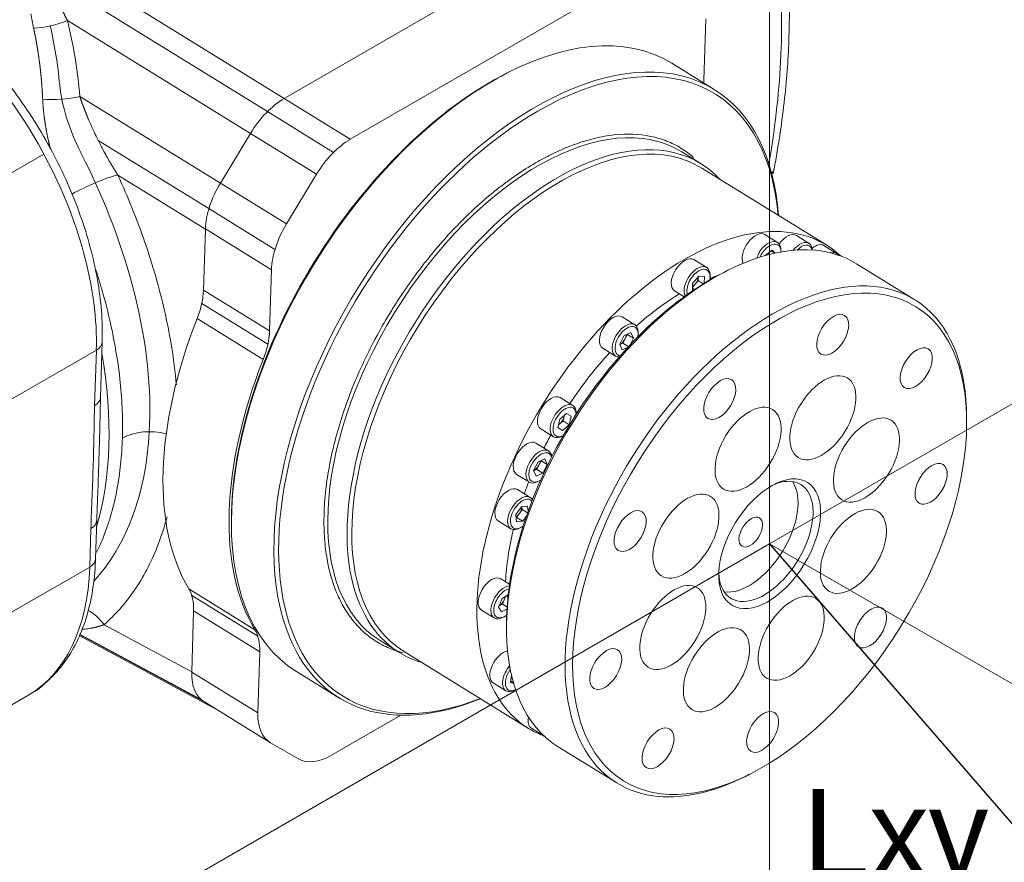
# Model space of a CAD drawing. Header units: millimetres. Extents: x 35469 to 44263, y -24881 to -16268.
# Tile 223 of 231: x 44190 to 44212, y -24542 to -24523. Entities that reach past the tile are written whole.
import ezdxf
from ezdxf.enums import TextEntityAlignment as Align

# ---------------------------------------------------------------- set-up
doc = ezdxf.new("R2010")
doc.units = ezdxf.units.MM
doc.header["$LTSCALE"] = 0.3175
doc.layers.add('1轮廓实线层', color=7, linetype='Continuous', lineweight=18)
doc.layers.add('6文字层', color=3, linetype='Continuous', lineweight=13)

# ---------------------------------------------------------------- blocks, each defined once
blk = doc.blocks.new('MR20E-1840-Z')
at = {"layer": '1轮廓实线层'}
for p, q in [((15812.096, -10804.857), (15805.765, -10808.512)), ((15813.581, -10805.773), (15807.247, -10809.43)), ((15805.765, -10808.512), (15801.42, -10805.835)), ((15805.389, -10808.805), (15801.055, -10806.134)), ((15800.891, -10806.761), (15805.004, -10809.296)), ((15815.191, -10808.099), (15815.233, -10806.726)), ((15815.425, -10808.311), (15814.471, -10807.722)), ((15810.834, -10807.909), (15810.775, -10807.939)), ((15804.328, -10810.414), (15801.171, -10808.469)), ((15805.763, -10808.513), (15805.765, -10808.512)), ((15807.247, -10809.43), (15805.763, -10808.513)), ((15805.387, -10808.806), (15806.871, -10809.723)), ((15804.328, -10810.414), (15805.002, -10809.299)), ((15805.002, -10809.299), (15806.486, -10810.215)), ((15801.583, -10809.453), (15804.071, -10810.986)), ((15795.272, -10812.701), (15800.363, -10809.762)), ((15815.128, -10809.978), (15814.693, -10809.71)), ((15817.95, -10811.81), (15815.141, -10810.075)), ((15802.025, -10810.233), (15803.991, -10811.444)), ((15805.812, -10811.33), (15804.328, -10810.414)), ((15806.486, -10810.215), (15805.812, -10811.33)), ((15805.555, -10811.901), (15804.071, -10810.985)), ((15803.991, -10811.444), (15803.949, -10812.817)), ((15803.991, -10811.443), (15805.475, -10812.36)), ((15816.845, -10811.745), (15816.559, -10811.568)), ((15817.556, -10811.766), (15817.269, -10811.59)), ((15816.571, -10812.03), (15816.724, -10811.919)), ((15816.644, -10812.017), (15816.661, -10811.965)), ((15816.702, -10811.935), (15816.785, -10811.986)), ((15816.724, -10811.919), (15816.793, -10811.984)), ((15818.172, -10811.991), (15817.886, -10811.815)), ((15815.253, -10812.307), (15814.967, -10812.13)), ((15816.567, -10812.041), (15816.571, -10812.03)), ((15816.643, -10812.02), (15816.644, -10812.017)), ((15816.643, -10812.02), (15816.644, -10812.017)), ((15805.475, -10812.36), (15805.433, -10813.733)), ((15815.728, -10812.371), (15815.635, -10812.418)), ((15819.933, -10813.034), (15818.618, -10812.222)), ((15814.937, -10812.667), (15815.074, -10812.502)), ((15815.061, -10812.603), (15814.993, -10812.685)), ((15815.061, -10812.603), (15815.064, -10812.515)), ((15815.177, -10812.674), (15815.061, -10812.603)), ((15815.064, -10812.515), (15815.064, -10812.514)), ((15815.074, -10812.502), (15815.205, -10812.513)), ((15815.205, -10812.513), (15815.2, -10812.66)), ((15803.949, -10812.817), (15805.433, -10813.733)), ((15814.533, -10812.832), (15814.747, -10812.964)), ((15814.932, -10812.833), (15814.937, -10812.667)), ((15814.98, -10812.801), (15814.934, -10812.773)), ((15814.993, -10812.685), (15814.935, -10812.756)), ((15805.395, -10814.031), (15803.911, -10813.114)), ((15805.29, -10814.373), (15803.806, -10813.456)), ((15813.639, -10813.593), (15813.352, -10813.416)), ((15813.301, -10814.029), (15813.4, -10813.835)), ((15813.419, -10813.909), (15813.37, -10814.006)), ((15813.4, -10813.835), (15813.552, -10813.77)), ((15813.468, -10813.813), (15813.419, -10813.909)), ((15813.468, -10813.813), (15813.466, -10813.807)), ((15813.606, -10813.898), (15813.468, -10813.813)), ((15813.606, -10813.898), (15813.531, -10814.045)), ((15813.552, -10813.77), (15813.606, -10813.898)), ((15796.361, -10817.153), (15801.542, -10814.161)), ((15801.503, -10815.408), (15801.542, -10814.161)), ((15801.635, -10815.225), (15801.673, -10813.979)), ((15812.919, -10814.118), (15813.205, -10814.295)), ((15813.355, -10814.156), (15813.301, -10814.029)), ((15813.37, -10814.006), (15813.304, -10814.034)), ((15813.475, -10814.105), (15813.355, -10814.156)), ((15813.495, -10814.083), (15813.37, -10814.006)), ((15812.247, -10815.406), (15811.961, -10815.229)), ((15811.912, -10815.908), (15811.957, -10815.716)), ((15811.957, -10815.716), (15812.107, -10815.585)), ((15812.052, -10815.657), (15812.029, -10815.753)), ((15812.059, -10815.627), (15812.052, -10815.657)), ((15812.107, -10815.585), (15812.212, -10815.646)), ((15812.212, -10815.646), (15812.167, -10815.838)), ((15821.093, -10815.789), (15821.093, -10815.685)), ((15811.527, -10815.931), (15811.813, -10816.108)), ((15811.912, -10815.904), (15812.017, -10815.969)), ((15812.017, -10815.969), (15811.912, -10815.908)), ((15811.954, -10815.818), (15811.927, -10815.842)), ((15812.029, -10815.753), (15811.954, -10815.818)), ((15812.167, -10815.838), (15812.017, -10815.969)), ((15812.167, -10815.838), (15812.029, -10815.753)), ((15811.703, -10816.427), (15811.417, -10816.25)), ((15811.464, -10816.67), (15811.617, -10816.604)), ((15811.617, -10816.604), (15811.671, -10816.732)), ((15811.366, -10816.863), (15811.464, -10816.67)), ((15811.434, -10816.84), (15811.368, -10816.868)), ((15811.484, -10816.743), (15811.434, -10816.84)), ((15811.572, -10816.925), (15811.434, -10816.84)), ((15811.533, -10816.647), (15811.484, -10816.743)), ((15811.533, -10816.647), (15811.53, -10816.641)), ((15811.671, -10816.732), (15811.533, -10816.647)), ((15811.671, -10816.732), (15811.572, -10816.925)), ((15810.984, -10816.952), (15811.27, -10817.129)), ((15811.42, -10816.99), (15811.366, -10816.863)), ((15811.572, -10816.925), (15811.42, -10816.99)), ((15811.29, -10817.472), (15811.004, -10817.295)), ((15810.965, -10817.857), (15811.091, -10817.68)), ((15811.091, -10817.68), (15811.231, -10817.665)), ((15811.102, -10817.679), (15811.108, -10817.742)), ((15811.231, -10817.665), (15811.242, -10817.784)), ((15810.979, -10818.019), (15810.965, -10817.857)), ((15810.971, -10817.92), (15810.982, -10817.919)), ((15811.045, -10817.83), (15810.982, -10817.919)), ((15810.982, -10817.919), (15811.12, -10818.004)), ((15811.108, -10817.742), (15811.045, -10817.83)), ((15811.23, -10817.817), (15811.108, -10817.742)), ((15811.208, -10817.88), (15811.12, -10818.004)), ((15801.392, -10819.033), (15801.419, -10818.166)), ((15801.524, -10818.85), (15801.55, -10817.983)), ((15804.577, -10817.976), (15804.576, -10818.041)), ((15810.571, -10817.997), (15810.857, -10818.173)), ((15811.12, -10818.004), (15810.979, -10818.019)), ((15796.293, -10821.977), (15801.392, -10819.033)), ((15810.826, -10819.42), (15810.628, -10819.297)), ((15803.62, -10819.523), (15805.104, -10820.44)), ((15803.686, -10819.671), (15805.17, -10820.587)), ((15810.657, -10819.738), (15810.795, -10819.658)), ((15810.737, -10819.691), (15810.705, -10819.769)), ((15810.791, -10819.699), (15810.759, -10819.679)), ((15810.575, -10819.934), (15810.657, -10819.738)), ((15810.647, -10820.041), (15810.575, -10819.934)), ((15810.583, -10819.913), (15810.586, -10819.911)), ((15810.583, -10819.913), (15810.586, -10819.911)), ((15810.586, -10819.911), (15810.664, -10819.867)), ((15810.705, -10819.769), (15810.664, -10819.867)), ((15810.664, -10819.867), (15810.771, -10819.933)), ((15803.728, -10820.018), (15803.686, -10821.389)), ((15803.728, -10820.018), (15805.212, -10820.934)), ((15810.194, -10819.999), (15810.481, -10820.176)), ((15810.769, -10819.971), (15810.647, -10820.041)), ((15803.686, -10821.389), (15801.715, -10820.328)), ((15810.758, -10820.315), (15810.758, -10820.42)), ((15804.258, -10822.24), (15801.155, -10820.57)), ((15801.164, -10820.549), (15803.943, -10822.046)), ((15803.899, -10822.01), (15801.177, -10820.545)), ((15807.915, -10820.686), (15808.349, -10820.954)), ((15805.212, -10820.934), (15805.17, -10822.308)), ((15808.442, -10820.923), (15811.251, -10822.658)), ((15803.686, -10821.391), (15803.686, -10821.389)), ((15805.17, -10822.308), (15803.686, -10821.391)), ((15806.038, -10821.377), (15806.992, -10821.967)), ((15810.846, -10821.629), (15810.869, -10821.463)), ((15810.456, -10821.634), (15810.742, -10821.811)), ((15810.918, -10821.651), (15810.846, -10821.629)), ((15810.851, -10821.594), (15810.912, -10821.632)), ((15810.857, -10821.549), (15810.883, -10821.522)), ((15795.498, -10824.521), (15800.003, -10821.92)), ((15803.97, -10822.062), (15805.454, -10822.979)), ((15806.822, -10823.261), (15808.385, -10822.358)), ((15811.316, -10822.653), (15811.602, -10822.83)), ((15805.454, -10822.979), (15806.083, -10823.341)), ((15811.919, -10823.07), (15813.233, -10823.882)), ((15811.919, -10823.07), (15811.919, -10823.07)), ((15816.123, -10823.733), (15816.216, -10823.686))]:
    blk.add_line(p, q, dxfattribs=at)
for centre, major_axis, ratio, start_param, end_param in [((15796.983, -10811.346), (3.225, -5.586), 0.57735, 0.750563, 2.32136), ((15810.254, -10814.55), (4.217, 6.828), 0.556892, 0.000033, 3.141528), ((15800.489, -10806.53), (0.872, 0.221), 0.386253, 4.19535, 5.091393), ((15790.501, -10814.618), (7.484, 11.601), 0.605559, 5.625673, 5.754837), ((15811.208, -10815.139), (4.217, 6.828), 0.556892, 0, 2.764812), ((15811.261, -10815.172), (-4.177, -6.764), 0.556892, 2.501232, 3.943812), ((15810.201, -10814.517), (4.177, 6.764), 0.556892, 0.734871, 2.40669), ((15816.252, -10807.487), (-0.788, -1.276), 0.556892, 5.514608, 5.570852), ((15811.208, -10815.139), (4.217, 6.828), 0.556892, 5.630436, 6.283185), ((15800.769, -10808.238), (0.897, 0.075), 0.32371, 4.181544, 5.150158), ((15805.726, -10809.716), (0.788, 1.276), 0.556892, 0.802219, 1.587618), ((15811.261, -10815.172), (-4.177, -6.764), 0.556892, 3.943812, 6.283185), ((15811.304, -10815.198), (3.389, 5.488), 0.556892, 0.000033, 3.141528), ((15811.738, -10815.466), (3.389, 5.488), 0.556892, 0, 2.764812), ((15811.791, -10815.499), (3.35, 5.424), 0.556892, 0.000033, 3.141528), ((15807.21, -10810.633), (0.788, 1.276), 0.556892, 0.802219, 1.587618), ((15795.61, -10811.668), (-5.147, 8.284), 0.596395, 3.845823, 4.57863), ((15811.738, -10815.466), (3.389, 5.488), 0.556892, 6.130538, 6.283185), ((15816.176, -10809.991), (0.59, -0.11), 0.47439, 5.92669, 6.284467), ((15801.411, -10810.614), (-0.818, -0.376), 0.164239, 3.790912, 5.176786), ((15805.052, -10810.831), (0.788, 1.276), 0.556892, 1.587618, 2.373507), ((15814.601, -10817.234), (-3.35, -5.424), 0.556892, 3.030885, 6.283185), ((15806.536, -10811.747), (0.788, 1.276), 0.556892, 1.587618, 2.373016), ((15816.342, -10811.919), (0.217, 0.351), 0.556892, 0.000036, 2.816179), ((15817.053, -10811.94), (0.217, 0.351), 0.556892, 0.000036, 1.455968), ((15815.268, -10817.646), (-3.35, -5.424), 0.556892, 3.412513, 6.283185), ((15816.628, -10812.095), (-0.217, -0.351), 0.556892, 2.28554, 5.059666), ((15817.339, -10812.117), (-0.217, -0.351), 0.556892, 2.474528, 4.490153), ((15816.66, -10812.115), (-0.193, -0.313), 0.556892, 3.55021, 4.925001), ((15816.522, -10812.03), (0.099, 0.161), 0.556892, 5.121007, 5.406792), ((15816.66, -10812.115), (-0.193, -0.313), 0.556892, 2.40736, 3.55021), ((15817.371, -10812.137), (-0.193, -0.313), 0.556892, 2.764812, 4.309688), ((15817.371, -10812.137), (-0.193, -0.313), 0.556892, 2.634288, 2.764812), ((15817.669, -10812.166), (-0.217, -0.351), 0.556892, 3.141624, 4.132895), ((15815.268, -10817.646), (-3.35, -5.424), 0.556892, 3.141551, 3.412513), ((15817.955, -10812.342), (-0.217, -0.351), 0.556892, 2.898054, 3.686591), ((15814.75, -10812.481), (-0.217, -0.351), 0.556892, 3.141624, 6.28312), ((15815.184, -10817.594), (3.287, 5.322), 0.556892, 0.734894, 2.406713), ((15816.583, -10818.458), (-3.35, -5.424), 0.556892, 2.406811, 6.283185), ((15815.036, -10812.658), (-0.217, -0.351), 0.556892, 2.276413, 5.945502), ((15815.068, -10812.677), (-0.193, -0.313), 0.556892, 3.942909, 5.833168), ((15815.068, -10812.677), (-0.193, -0.313), 0.556892, 2.175518, 3.942909), ((15814.93, -10812.592), (0.099, 0.161), 0.556892, 4.466508, 5.513706), ((15814.601, -10817.234), (2.877, 4.658), 0.556892, 0.602532, 0.650048), ((15802.888, -10813.429), (0.788, 1.276), 0.556892, 5.023668, 5.514608), ((15814.93, -10812.592), (0.099, 0.161), 0.556892, 4.013611, 4.466508), ((15814.601, -10817.234), (2.877, 4.658), 0.556892, 0.826272, 1.079072), ((15808.717, -10813.6), (4.217, 6.828), 0.556892, 1.882075, 2.863956), ((15813.136, -10813.767), (-0.217, -0.351), 0.556892, 3.141624, 6.28312), ((15804.372, -10814.346), (-0.788, -1.276), 0.556892, 1.882075, 2.373016), ((15813.422, -10813.944), (-0.217, -0.351), 0.556892, 2.274153, 6.283185), ((15813.454, -10813.963), (-0.193, -0.313), 0.556892, 2.218271, 4.335608), ((15813.454, -10813.963), (-0.193, -0.313), 0.556892, 4.335608, 6.516755), ((15813.316, -10813.878), (0.099, 0.161), 0.556892, 3.886887, 4.859207), ((15813.316, -10813.878), (0.099, 0.161), 0.556892, 4.859207, 5.426721), ((15801.224, -10813.965), (0.45, -0.014), 0.597108, 5.515822, 6.283229), ((15794.934, -10812.059), (-4.875, 8.444), 0.57735, 3.639847, 4.144367), ((15810.201, -10814.517), (4.217, 6.828), 0.556892, 1.882075, 2.863956), ((15814.601, -10817.234), (2.877, 4.658), 0.556892, 1.242042, 1.512612), ((15813.422, -10813.944), (-0.217, -0.351), 0.556892, 0, 0.358373), ((15801.185, -10815.211), (0.45, -0.014), 0.597108, 5.515822, 6.283207), ((15811.744, -10815.58), (-0.217, -0.351), 0.556892, 3.141624, 6.28312), ((15812.03, -10815.757), (-0.217, -0.351), 0.556892, 2.332372, 6.283185), ((15812.062, -10815.777), (-0.193, -0.313), 0.556892, 2.460276, 4.728307), ((15812.062, -10815.777), (-0.193, -0.313), 0.556892, 4.728307, 6.999925), ((15811.924, -10815.692), (0.099, 0.161), 0.556892, 4.204709, 5.251906), ((15811.924, -10815.692), (0.099, 0.161), 0.556892, 5.251906, 5.423569), ((15802.763, -10816.532), (0.9, -0.028), 0.597108, 1.189866, 2.374229), ((15811.924, -10815.692), (0.099, 0.161), 0.556892, 4.007085, 4.204709), ((15795.61, -10811.668), (-5.147, 8.284), 0.596395, 3.303523, 3.845823), ((15814.601, -10817.234), (2.877, 4.658), 0.556892, 1.663408, 1.723982), ((15812.03, -10815.757), (-0.217, -0.351), 0.556892, 0, 0.802218), ((15811.2, -10816.601), (0.217, 0.351), 0.556892, 0.000036, 3.141532), ((15811.486, -10816.778), (-0.217, -0.351), 0.556892, 2.552184, 6.283185), ((15811.518, -10816.797), (-0.193, -0.313), 0.556892, 4.335608, 7.134716), ((15811.518, -10816.797), (-0.193, -0.313), 0.556892, 2.678222, 4.335608), ((15811.38, -10816.712), (0.099, 0.161), 0.556892, 3.886887, 4.859207), ((15811.38, -10816.712), (0.099, 0.161), 0.556892, 4.859207, 5.426721), ((15810.787, -10817.646), (0.217, 0.351), 0.556892, 0.000036, 3.141532), ((15814.601, -10817.234), (2.877, 4.658), 0.556892, 1.878902, 1.933291), ((15811.486, -10816.778), (-0.217, -0.351), 0.556892, 0, 0.802218), ((15816.583, -10818.458), (0.788, 1.276), 0.556892, 2.450205, 6.283185), ((15816.244, -10818.248), (0.788, 1.276), 0.556892, 3.38257, 6.042222), ((15816.583, -10818.458), (0.788, 1.276), 0.556892, 0.27092, 0.691501), ((15816.583, -10818.458), (0.788, 1.276), 0.556892, 0, 0.27092), ((15811.073, -10817.822), (-0.217, -0.351), 0.556892, 2.836596, 6.283185), ((15811.105, -10817.842), (-0.193, -0.313), 0.556892, 2.956894, 5.121007), ((15810.967, -10817.757), (0.099, 0.161), 0.556892, 4.597408, 5.52007), ((15811.105, -10817.842), (-0.193, -0.313), 0.556892, 5.121007, 7.216104), ((15810.967, -10817.757), (0.099, 0.161), 0.556892, 3.990929, 4.597408), ((15801.101, -10817.97), (0.45, -0.014), 0.597108, 5.515822, 6.283034), ((15811.073, -10817.822), (-0.217, -0.351), 0.556892, 0, 0.802218), ((15814.601, -10817.234), (2.877, 4.658), 0.556892, 2.097832, 2.348865), ((15796.643, -10816.1), (3.36, -5.82), 0.57735, 6.283167, 7.033749), ((15801.074, -10818.837), (0.45, -0.014), 0.597108, 5.515822, 6.283207), ((15810.411, -10819.648), (-0.217, -0.351), 0.556892, 3.141624, 6.28312), ((15810.697, -10819.825), (-0.217, -0.351), 0.556892, 3.541691, 6.283185), ((15802.667, -10820.63), (0.788, 1.276), 0.556892, 5.514608, 6.005549), ((15810.729, -10819.845), (-0.193, -0.313), 0.556892, 3.653885, 5.513706), ((15810.591, -10819.76), (0.099, 0.161), 0.556892, 4.990107, 5.408236), ((15811.738, -10815.466), (3.389, 5.488), 0.556892, 2.764812, 3.294269), ((15810.591, -10819.76), (0.099, 0.161), 0.556892, 3.942909, 4.990107), ((15801.101, -10820.709), (0.594, -0.676), 0.798716, 1.438293, 1.988149), ((15810.729, -10819.845), (-0.193, -0.313), 0.556892, 5.513706, 7.246443), ((15810.697, -10819.825), (-0.217, -0.351), 0.556892, 0, 0.802218), ((15814.601, -10817.234), (2.877, 4.658), 0.556892, 2.525285, 2.539029), ((15804.151, -10821.547), (-0.788, -1.276), 0.556892, 2.373016, 2.863956), ((15811.208, -10815.139), (4.217, 6.828), 0.556892, 2.764812, 3.794469), ((15810.673, -10821.283), (-0.217, -0.351), 0.556892, 3.599807, 6.28312), ((15810.959, -10821.46), (-0.217, -0.351), 0.556892, 4.450983, 6.283185), ((15804.746, -10820.779), (0.788, 1.276), 0.556892, 2.373016, 3.158414), ((15810.991, -10821.48), (-0.193, -0.313), 0.556892, 4.590325, 5.906405), ((15810.853, -10821.395), (0.099, 0.161), 0.556892, 4.019244, 4.204316), ((15810.959, -10821.46), (-0.217, -0.351), 0.556892, 0, 0.802218), ((15810.991, -10821.48), (-0.193, -0.313), 0.556892, 5.906405, 6.990943), ((15811.261, -10815.172), (-4.177, -6.764), 0.556892, 0, 0.640427), ((15806.23, -10821.695), (0.788, 1.276), 0.556892, 2.373016, 3.158414), ((15811.532, -10822.302), (-0.217, -0.351), 0.556892, 5.309128, 6.28312), ((15814.601, -10817.234), (-3.35, -5.424), 0.556892, 0, 0.109596), ((15811.818, -10822.479), (-0.217, -0.351), 0.556892, 6.01481, 6.28312), ((15806.859, -10822.058), (0.788, 1.276), 0.556892, 3.158414, 3.943812), ((15816.583, -10818.458), (-3.35, -5.424), 0.556892, 6.283185, 6.554106), ((15816.583, -10818.458), (-3.35, -5.424), 0.556892, 0.27092, 0.734894)]:
    blk.add_ellipse(centre, major_axis=major_axis, ratio=ratio, start_param=start_param, end_param=end_param, dxfattribs=at)
for centre, major_axis in [((15816.668, -10818.51), (3.287, 5.322)), ((15818.085, -10813.817), (-0.268, -0.434)), ((15819.961, -10814.569), (-0.268, -0.434)), ((15817.863, -10815.681), (-0.552, -0.893)), ((15815.547, -10815.261), (-0.268, -0.434)), ((15816.183, -10816.389), (-0.552, -0.893)), ((15818.843, -10816.631), (-0.552, -0.893)), ((15820.295, -10817.165), (-0.268, -0.434)), ((15816.668, -10818.51), (-0.851, -1.378)), ((15814.787, -10818.339), (-0.552, -0.893)), ((15813.533, -10818.225), (-0.268, -0.434)), ((15818.549, -10818.681), (-0.552, -0.893)), ((15816.244, -10818.248), (-0.197, -0.319)), ((15814.492, -10820.39), (-0.552, -0.893)), ((15817.152, -10820.632), (-0.552, -0.893)), ((15818.932, -10820.391), (-0.268, -0.434)), ((15815.472, -10821.339), (-0.552, -0.893)), ((15812.985, -10821.323), (-0.268, -0.434)), ((15816.51, -10822.736), (-0.268, -0.434)), ((15814.161, -10823.104), (-0.268, -0.434))]:
    blk.add_ellipse(centre, major_axis=major_axis, ratio=0.556892, dxfattribs=at)
for points, knots in [([(15816.766, -10810.1), (15816.868, -10809.557), (15817.018, -10808.55), (15817.117, -10807.169), (15817.112, -10805.994), (15817.045, -10805.299), (15817.001, -10804.982)], [0, 0, 0, 0, 0.295855, 0.559669, 0.793932, 1, 1, 1, 1]), ([(15816.64, -10810.034), (15816.783, -10809.222), (15816.876, -10808.437), (15816.956, -10806.861), (15816.937, -10806.073), (15816.831, -10805.334)], [0, 0, 0, 0, 0.478641, 0.478641, 1, 1, 1, 1]), ([(15801.673, -10813.979), (15801.677, -10813.863), (15801.677, -10813.523), (15801.631, -10812.94), (15801.506, -10812.227), (15801.313, -10811.501), (15801.056, -10810.773), (15800.738, -10810.055), (15800.365, -10809.356), (15799.942, -10808.686), (15799.475, -10808.056), (15798.972, -10807.473), (15798.437, -10806.949), (15797.9, -10806.505), (15797.54, -10806.259), (15797.368, -10806.153)], [0, 0, 0, 0, 0.042859, 0.123585, 0.204231, 0.284754, 0.36515, 0.445449, 0.525694, 0.605934, 0.686214, 0.766578, 0.847081, 0.927773, 1, 1, 1, 1]), ([(15800.761, -10806.496), (15800.763, -10806.499), (15800.766, -10806.507), (15800.772, -10806.519), (15800.778, -10806.532), (15800.784, -10806.544), (15800.79, -10806.556), (15800.796, -10806.569), (15800.802, -10806.582), (15800.808, -10806.595), (15800.815, -10806.608), (15800.821, -10806.621), (15800.828, -10806.634), (15800.834, -10806.648), (15800.841, -10806.661), (15800.848, -10806.675), (15800.855, -10806.689), (15800.862, -10806.703), (15800.869, -10806.718), (15800.876, -10806.732), (15800.884, -10806.747), (15800.889, -10806.756), (15800.891, -10806.761)], [0, 0, 0, 0, 0.044715, 0.089987, 0.135814, 0.182197, 0.229137, 0.276633, 0.324685, 0.373293, 0.422458, 0.472179, 0.522457, 0.573291, 0.624681, 0.676628, 0.729132, 0.782192, 0.835809, 0.889983, 0.944713, 1, 1, 1, 1]), ([(15800.336, -10808.526), (15800.336, -10808.519), (15800.335, -10808.506), (15800.334, -10808.486), (15800.333, -10808.466), (15800.332, -10808.446), (15800.331, -10808.426), (15800.33, -10808.406), (15800.329, -10808.386), (15800.327, -10808.367), (15800.326, -10808.347), (15800.325, -10808.327), (15800.323, -10808.307), (15800.322, -10808.288), (15800.321, -10808.268), (15800.319, -10808.248), (15800.318, -10808.229), (15800.316, -10808.209), (15800.315, -10808.189), (15800.313, -10808.17), (15800.312, -10808.15), (15800.31, -10808.131), (15800.308, -10808.111), (15800.307, -10808.092), (15800.305, -10808.073), (15800.303, -10808.053), (15800.301, -10808.034), (15800.3, -10808.015), (15800.298, -10807.995), (15800.296, -10807.976), (15800.294, -10807.957), (15800.292, -10807.938), (15800.29, -10807.919), (15800.288, -10807.9), (15800.286, -10807.881), (15800.284, -10807.862), (15800.282, -10807.843), (15800.279, -10807.824), (15800.277, -10807.805), (15800.275, -10807.786), (15800.273, -10807.767), (15800.27, -10807.748), (15800.268, -10807.729), (15800.266, -10807.71), (15800.263, -10807.692), (15800.261, -10807.673), (15800.258, -10807.654), (15800.256, -10807.636), (15800.253, -10807.617), (15800.251, -10807.598), (15800.248, -10807.58), (15800.245, -10807.561), (15800.243, -10807.543), (15800.24, -10807.524), (15800.237, -10807.506), (15800.235, -10807.487), (15800.232, -10807.469), (15800.229, -10807.451), (15800.226, -10807.432), (15800.223, -10807.414), (15800.22, -10807.396), (15800.217, -10807.378), (15800.214, -10807.359), (15800.211, -10807.341), (15800.208, -10807.323), (15800.205, -10807.305), (15800.202, -10807.287), (15800.199, -10807.269), (15800.195, -10807.251), (15800.192, -10807.233), (15800.189, -10807.215), (15800.186, -10807.197), (15800.182, -10807.179), (15800.179, -10807.161), (15800.176, -10807.144), (15800.172, -10807.126), (15800.169, -10807.108), (15800.165, -10807.09), (15800.162, -10807.073), (15800.158, -10807.055), (15800.154, -10807.037), (15800.151, -10807.02), (15800.147, -10807.002), (15800.143, -10806.985), (15800.14, -10806.967), (15800.136, -10806.95), (15800.133, -10806.938), (15800.132, -10806.932)], [0, 0, 0, 0, 0.012323, 0.024632, 0.036927, 0.049209, 0.061476, 0.073731, 0.085971, 0.098198, 0.110411, 0.122611, 0.134797, 0.146969, 0.159128, 0.171273, 0.183405, 0.195523, 0.207628, 0.219719, 0.231796, 0.243861, 0.255911, 0.267949, 0.279973, 0.291983, 0.30398, 0.315964, 0.327935, 0.339892, 0.351836, 0.363766, 0.375683, 0.387587, 0.399478, 0.411356, 0.42322, 0.435071, 0.446909, 0.458734, 0.470545, 0.482344, 0.494129, 0.505902, 0.517661, 0.529407, 0.541141, 0.552861, 0.564568, 0.576262, 0.587944, 0.599612, 0.611267, 0.62291, 0.63454, 0.646156, 0.65776, 0.669351, 0.68093, 0.692495, 0.704048, 0.715588, 0.727115, 0.73863, 0.750132, 0.761621, 0.773097, 0.784561, 0.796012, 0.807451, 0.818877, 0.830291, 0.841692, 0.85308, 0.864456, 0.87582, 0.887171, 0.898509, 0.909835, 0.921149, 0.932451, 0.94374, 0.955016, 0.966281, 0.977533, 0.988772, 1, 1, 1, 1]), ([(15801.194, -10809.73), (15801.172, -10809.689), (15801.151, -10809.647), (15801.029, -10809.393), (15800.942, -10809.17), (15800.805, -10808.724), (15800.753, -10808.495), (15800.723, -10808.25), (15800.721, -10808.228), (15800.718, -10808.205)], [0, 0, 0, 0, 0.086118, 0.086118, 0.521236, 0.521236, 0.956355, 0.956355, 1, 1, 1, 1]), ([(15800.509, -10809.648), (15800.509, -10809.645), (15800.506, -10809.634), (15800.501, -10809.616), (15800.496, -10809.595), (15800.491, -10809.573), (15800.486, -10809.552), (15800.481, -10809.53), (15800.476, -10809.509), (15800.471, -10809.487), (15800.466, -10809.466), (15800.461, -10809.445), (15800.457, -10809.423), (15800.452, -10809.402), (15800.448, -10809.381), (15800.443, -10809.36), (15800.439, -10809.338), (15800.435, -10809.317), (15800.431, -10809.296), (15800.427, -10809.275), (15800.423, -10809.254), (15800.419, -10809.232), (15800.415, -10809.211), (15800.411, -10809.19), (15800.407, -10809.169), (15800.404, -10809.148), (15800.4, -10809.127), (15800.397, -10809.106), (15800.394, -10809.085), (15800.39, -10809.064), (15800.387, -10809.043), (15800.384, -10809.022), (15800.381, -10809.001), (15800.378, -10808.98), (15800.375, -10808.96), (15800.373, -10808.939), (15800.37, -10808.918), (15800.367, -10808.897), (15800.365, -10808.876), (15800.362, -10808.856), (15800.36, -10808.835), (15800.358, -10808.814), (15800.356, -10808.793), (15800.354, -10808.773), (15800.352, -10808.752), (15800.35, -10808.731), (15800.348, -10808.711), (15800.346, -10808.69), (15800.345, -10808.67), (15800.343, -10808.649), (15800.342, -10808.629), (15800.34, -10808.608), (15800.339, -10808.587), (15800.338, -10808.567), (15800.337, -10808.547), (15800.336, -10808.533), (15800.336, -10808.526)], [0, 0, 0, 0, 0.009277, 0.028323, 0.047346, 0.066347, 0.085326, 0.104283, 0.123219, 0.142135, 0.161032, 0.179909, 0.198767, 0.217607, 0.23643, 0.255235, 0.274024, 0.292798, 0.311556, 0.330299, 0.349028, 0.367743, 0.386445, 0.405134, 0.423812, 0.442478, 0.461133, 0.479778, 0.498414, 0.51704, 0.535657, 0.554267, 0.572869, 0.591465, 0.610054, 0.628637, 0.647216, 0.665789, 0.684359, 0.702926, 0.721489, 0.740051, 0.758611, 0.777169, 0.795727, 0.814286, 0.832845, 0.851405, 0.869967, 0.888531, 0.907098, 0.925669, 0.944244, 0.962824, 0.981409, 1, 1, 1, 1]), ([(15801.171, -10808.469), (15801.172, -10808.472), (15801.175, -10808.479), (15801.178, -10808.489), (15801.181, -10808.5), (15801.185, -10808.51), (15801.188, -10808.521), (15801.192, -10808.532), (15801.196, -10808.543), (15801.2, -10808.554), (15801.203, -10808.565), (15801.207, -10808.576), (15801.212, -10808.588), (15801.216, -10808.6), (15801.22, -10808.612), (15801.224, -10808.624), (15801.229, -10808.636), (15801.233, -10808.648), (15801.238, -10808.661), (15801.242, -10808.673), (15801.247, -10808.686), (15801.252, -10808.699), (15801.257, -10808.712), (15801.262, -10808.726), (15801.267, -10808.739), (15801.272, -10808.753), (15801.277, -10808.766), (15801.283, -10808.78), (15801.288, -10808.794), (15801.294, -10808.808), (15801.3, -10808.823), (15801.305, -10808.837), (15801.311, -10808.852), (15801.317, -10808.867), (15801.323, -10808.882), (15801.329, -10808.897), (15801.339, -10808.921), (15801.354, -10808.957), (15801.376, -10809.007), (15801.402, -10809.068), (15801.431, -10809.134), (15801.462, -10809.2), (15801.49, -10809.261), (15801.514, -10809.312), (15801.549, -10809.384), (15801.595, -10809.478), (15801.654, -10809.593), (15801.711, -10809.699), (15801.752, -10809.774), (15801.779, -10809.822), (15801.792, -10809.846), (15801.805, -10809.869), (15801.818, -10809.892), (15801.832, -10809.915), (15801.845, -10809.938), (15801.858, -10809.96), (15801.871, -10809.983), (15801.884, -10810.005), (15801.897, -10810.026), (15801.91, -10810.048), (15801.923, -10810.069), (15801.936, -10810.091), (15801.949, -10810.112), (15801.961, -10810.132), (15801.974, -10810.153), (15801.987, -10810.173), (15801.999, -10810.193), (15802.012, -10810.213), (15802.021, -10810.226), (15802.025, -10810.233)], [0, 0, 0, 0, 0.005699, 0.011484, 0.017353, 0.023308, 0.029347, 0.035472, 0.041681, 0.047976, 0.054355, 0.06082, 0.06737, 0.074005, 0.080725, 0.08753, 0.09442, 0.101396, 0.108456, 0.115602, 0.122832, 0.130148, 0.137549, 0.145035, 0.152606, 0.160263, 0.168004, 0.175831, 0.183742, 0.191739, 0.199822, 0.207989, 0.216241, 0.224579, 0.233002, 0.24151, 0.250103, 0.273447, 0.302048, 0.335906, 0.375019, 0.414024, 0.447897, 0.476641, 0.500254, 0.570056, 0.634956, 0.694956, 0.750058, 0.763575, 0.776984, 0.790286, 0.80348, 0.816566, 0.829546, 0.842417, 0.855182, 0.867839, 0.880388, 0.892831, 0.905166, 0.917394, 0.929516, 0.94153, 0.953438, 0.965238, 0.976932, 0.988519, 1, 1, 1, 1]), ([(15806.946, -10819.621), (15806.847, -10819.388), (15806.774, -10819.132), (15806.713, -10818.784), (15806.701, -10818.705), (15806.682, -10818.552), (15806.66, -10818.319), (15806.653, -10818.074), (15806.658, -10817.822), (15806.661, -10817.73), (15806.672, -10817.552), (15806.695, -10817.281), (15806.734, -10817.001), (15806.803, -10816.621), (15806.846, -10816.421), (15806.947, -10816.025), (15807.006, -10815.826), (15807.204, -10815.221), (15807.364, -10814.819), (15807.647, -10814.218), (15807.743, -10814.028), (15807.951, -10813.644), (15808.061, -10813.455), (15808.234, -10813.174), (15808.288, -10813.089), (15808.404, -10812.913), (15808.58, -10812.652), (15808.765, -10812.4), (15808.958, -10812.153), (15809.015, -10812.082), (15809.139, -10811.931), (15809.326, -10811.71), (15809.52, -10811.498), (15809.916, -10811.09), (15810.187, -10810.841), (15810.533, -10810.56), (15810.611, -10810.499), (15810.759, -10810.387), (15810.981, -10810.225), (15811.204, -10810.081), (15811.428, -10809.948), (15811.509, -10809.902), (15811.664, -10809.819), (15811.895, -10809.701), (15812.124, -10809.604), (15812.428, -10809.493), (15812.583, -10809.446), (15812.883, -10809.373), (15813.03, -10809.347), (15813.464, -10809.301), (15813.737, -10809.311), (15814.121, -10809.389), (15814.238, -10809.424), (15814.468, -10809.513), (15814.577, -10809.568), (15814.734, -10809.665), (15814.78, -10809.696), (15814.873, -10809.765), (15814.917, -10809.801), (15814.96, -10809.839)], [0, 0, 0, 0, 0.069002, 0.069002, 0.086253, 0.086253, 0.103504, 0.138005, 0.138005, 0.155255, 0.155255, 0.172506, 0.207007, 0.207007, 0.241508, 0.241508, 0.27601, 0.27601, 0.345012, 0.345012, 0.379513, 0.379513, 0.414014, 0.414014, 0.431265, 0.431265, 0.448516, 0.483017, 0.483017, 0.500267, 0.500267, 0.517518, 0.552019, 0.552019, 0.621022, 0.621022, 0.638272, 0.638272, 0.655523, 0.690024, 0.690024, 0.707275, 0.707275, 0.724525, 0.759026, 0.759026, 0.793528, 0.793528, 0.828029, 0.828029, 0.897031, 0.897031, 0.931532, 0.931532, 0.966034, 0.966034, 0.983284, 0.983284, 1, 1, 1, 1]), ([(15816.754, -10810.164), (15816.754, -10810.164), (15816.754, -10810.166), (15816.753, -10810.168), (15816.753, -10810.171), (15816.752, -10810.173), (15816.751, -10810.176), (15816.75, -10810.178), (15816.75, -10810.181), (15816.749, -10810.183), (15816.748, -10810.185), (15816.747, -10810.188), (15816.744, -10810.194), (15816.742, -10810.199), (15816.739, -10810.203)], [0, 0, 0, 0, 0.046479, 0.108563, 0.170862, 0.233371, 0.296088, 0.35901, 0.422134, 0.485456, 0.548974, 0.612683, 0.676582, 1, 1, 1, 1]), ([(15802.025, -10810.233), (15802.255, -10810.734), (15802.456, -10811.231), (15802.81, -10812.257), (15802.956, -10812.766), (15803.187, -10813.778), (15803.271, -10814.279), (15803.328, -10814.82), (15803.334, -10814.881), (15803.339, -10814.942)], [0, 0, 0, 0, 0.319751, 0.319751, 0.639501, 0.639501, 0.959252, 0.959252, 1, 1, 1, 1]), ([(15802.127, -10816.139), (15802.133, -10815.94), (15802.132, -10815.736), (15802.116, -10815.32), (15802.101, -10815.107), (15802.057, -10814.675), (15802.027, -10814.455), (15801.953, -10814.008), (15801.909, -10813.781), (15801.806, -10813.323), (15801.747, -10813.091), (15801.634, -10812.693), (15801.583, -10812.527), (15801.529, -10812.361)], [0, 0, 0, 0, 0.175339, 0.175339, 0.350677, 0.350677, 0.526016, 0.526016, 0.701354, 0.701354, 0.876693, 0.876693, 1, 1, 1, 1]), ([(15801.419, -10818.166), (15801.433, -10817.685), (15801.458, -10817.198), (15801.485, -10816.279), (15801.49, -10815.846), (15801.503, -10815.408)], [0, 0, 0, 0, 0.523201, 0.523201, 1, 1, 1, 1]), ([(15801.549, -10818.703), (15801.607, -10818.583), (15801.661, -10818.46), (15801.774, -10818.169), (15801.831, -10818), (15801.929, -10817.652), (15801.971, -10817.473), (15802.04, -10817.106), (15802.067, -10816.917), (15802.108, -10816.533), (15802.121, -10816.338), (15802.127, -10816.139)], [0, 0, 0, 0, 0.163027, 0.163027, 0.37227, 0.37227, 0.581513, 0.581513, 0.790757, 0.790757, 1, 1, 1, 1]), ([(15803.132, -10817.905), (15803.069, -10818.141), (15802.995, -10818.367), (15802.767, -10818.94), (15802.592, -10819.269), (15802.194, -10819.85), (15801.968, -10820.106), (15801.715, -10820.328)], [0, 0, 0, 0, 0.232375, 0.232375, 0.616187, 0.616187, 1, 1, 1, 1]), ([(15799.981, -10821.926), (15800.001, -10821.917), (15800.171, -10821.838), (15800.447, -10821.609), (15800.794, -10821.241), (15801.076, -10820.793), (15801.294, -10820.281), (15801.444, -10819.707), (15801.507, -10819.218), (15801.521, -10818.925), (15801.524, -10818.85)], [0, 0, 0, 0, 0.019875, 0.171004, 0.321926, 0.474206, 0.628992, 0.786418, 0.945834, 1, 1, 1, 1]), ([(15808.431, -10820.958), (15808.34, -10820.935), (15808.254, -10820.908), (15808.055, -10820.83), (15807.946, -10820.775), (15807.789, -10820.679), (15807.743, -10820.647), (15807.648, -10820.577), (15807.511, -10820.465), (15807.388, -10820.335), (15807.272, -10820.192), (15807.24, -10820.148), (15807.173, -10820.052), (15807.078, -10819.902), (15806.995, -10819.737), (15806.946, -10819.621)], [0, 0, 0, 0, 0.128388, 0.128388, 0.302711, 0.302711, 0.389872, 0.389872, 0.477033, 0.651355, 0.651355, 0.738517, 0.738517, 0.825678, 1, 1, 1, 1]), ([(15801.715, -10820.328), (15801.713, -10820.329), (15801.709, -10820.331), (15801.702, -10820.333), (15801.695, -10820.335), (15801.689, -10820.338), (15801.682, -10820.34), (15801.675, -10820.342), (15801.668, -10820.344), (15801.662, -10820.346), (15801.655, -10820.348), (15801.648, -10820.351), (15801.641, -10820.353), (15801.635, -10820.355), (15801.628, -10820.357), (15801.621, -10820.359), (15801.614, -10820.361), (15801.607, -10820.363), (15801.601, -10820.365), (15801.594, -10820.367), (15801.587, -10820.369), (15801.58, -10820.371), (15801.573, -10820.373), (15801.566, -10820.374), (15801.559, -10820.376), (15801.552, -10820.378), (15801.546, -10820.38), (15801.539, -10820.382), (15801.532, -10820.383), (15801.525, -10820.385), (15801.518, -10820.387), (15801.511, -10820.388), (15801.504, -10820.39), (15801.497, -10820.392), (15801.49, -10820.393), (15801.483, -10820.395), (15801.476, -10820.396), (15801.469, -10820.398), (15801.462, -10820.399), (15801.455, -10820.401), (15801.448, -10820.402), (15801.424, -10820.407), (15801.382, -10820.414), (15801.323, -10820.422), (15801.266, -10820.428), (15801.23, -10820.43), (15801.215, -10820.43)], [0, 0, 0, 0, 0.011917, 0.023889, 0.035917, 0.048, 0.060138, 0.072332, 0.084582, 0.096887, 0.109247, 0.121663, 0.134135, 0.146662, 0.159244, 0.171883, 0.184577, 0.197326, 0.210131, 0.222992, 0.235909, 0.248881, 0.261909, 0.274993, 0.288132, 0.301327, 0.314578, 0.327885, 0.341248, 0.354666, 0.36814, 0.38167, 0.395256, 0.408898, 0.422596, 0.436349, 0.450159, 0.464025, 0.477946, 0.491923, 0.505957, 0.520046, 0.634793, 0.759731, 0.894864, 1, 1, 1, 1])]:
    blk.add_open_spline(points, degree=3, knots=knots, dxfattribs=at)
for points, degree in [([(15800.132, -10806.932), (15800.108, -10806.822), (15800.087, -10806.714), (15800.07, -10806.61)], 3), ([(15801.171, -10808.469), (15801.121, -10807.871), (15801.028, -10807.299), (15800.891, -10806.761)], 3), ([(15816.752, -10810.172), (15816.766, -10810.1)], 1), ([(15801.55, -10817.983), (15801.607, -10816.638), (15801.635, -10815.225)], 2)]:
    blk.add_open_spline(points, degree=degree, dxfattribs=at)

msp = doc.modelspace()

# ---------------------------------------------------------------- linework, layer by layer
msp.add_line((44207.153, -24534.816), (44215.813, -24544.816))
at = {"layer": '1轮廓实线层'}
for q in [(44207.153, -24513.445), (44223.063, -24525.63), (44191.243, -24544.001), (44207.153, -24553.187), (44223.063, -24544.001)]:
    msp.add_line((44207.153, -24534.816), q, dxfattribs=at)

# ---------------------------------------------------------------- block references
msp.add_blockref('MR20E-1840-Z', (28390.485, -13716.305))

# ---------------------------------------------------------------- texts
at = {"layer": '6文字层'}
msp.add_text('Lxy', height=2, dxfattribs=at).set_placement((44209.983, -24541.623), align=Align.MIDDLE)

doc.saveas('drawing.dxf')
